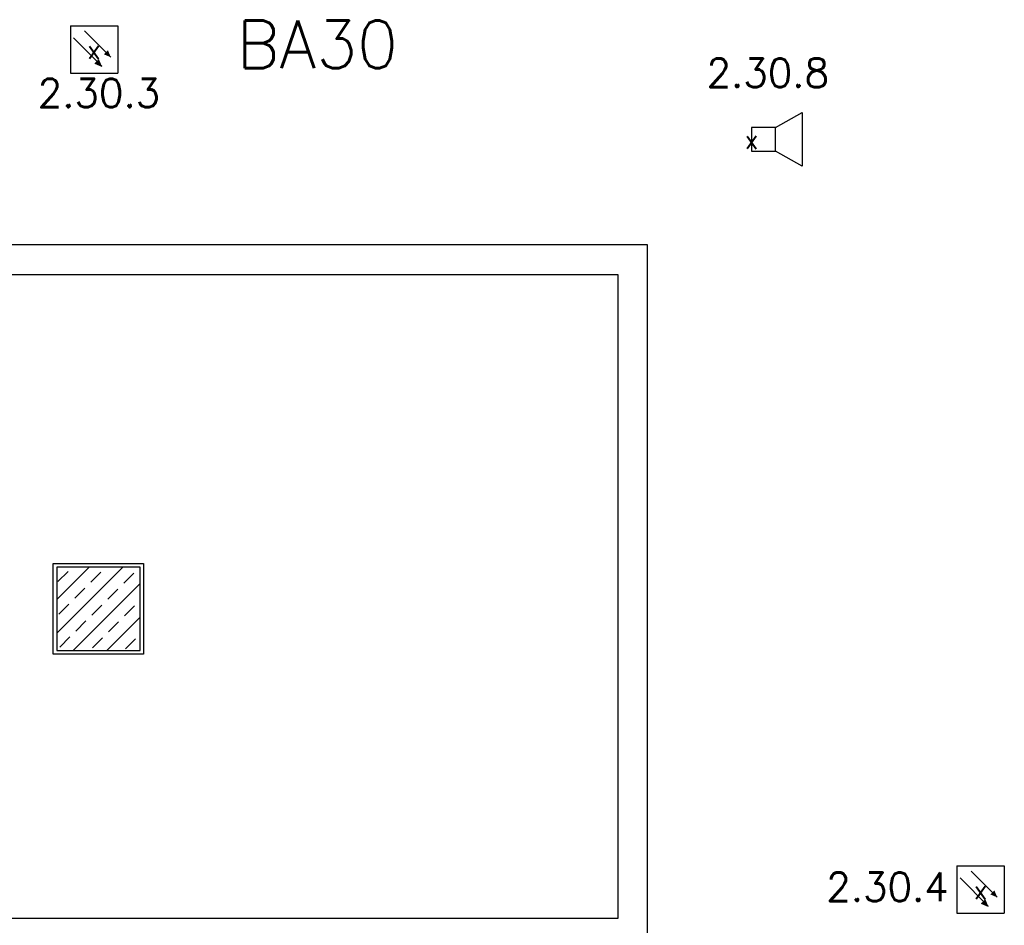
# Model space of a CAD drawing. Header units: millimetres. Extents: x -4577 to 1032787, y -66234 to 201209.
# Tile 209 of 256: x 14870 to 19003, y -12280 to -8476. Entities that reach past the tile are written whole.
import ezdxf
from ezdxf.enums import TextEntityAlignment as Align

# ---------------------------------------------------------------- set-up
doc = ezdxf.new("R2010")
doc.units = ezdxf.units.MM
doc.linetypes.add('510_5_2OG_ELT_1004$0$11-07-22_DS_2OG$0$AUSGEZOGEN', pattern=[0])
doc.linetypes.add('510_5_2OG_ELT_1004$0$VERDECKT', pattern=[9.525, 6.35, -3.175])
for name, color, linetype in [('510_5_2OG_ELT_1004$0$11-07-22_DS_2OG$0$Mieterausbau', 8, '510_5_2OG_ELT_1004$0$11-07-22_DS_2OG$0$AUSGEZOGEN'), ('510_5_2OG_ELT_1004$0$11-07-22_DS_2OG$0$Nichttragende_Bauteile', 8, '510_5_2OG_ELT_1004$0$11-07-22_DS_2OG$0$AUSGEZOGEN'), ('510_5_2OG_ELT_1004$0$11-07-22_DS_2OG$0$Tragende_Bauteile', 8, '510_5_2OG_ELT_1004$0$11-07-22_DS_2OG$0$AUSGEZOGEN'), ('510_5_2OG_ELT_1004$0$Brandabschnitt', 6, '510_5_2OG_ELT_1004$0$VERDECKT'), ('510_5_2OG_ELT_1004$0$E__FM_BRANDM', 1, 'Continuous'), ('510_5_2OG_ELT_1004$0$E__FM_SP_6W_R', 83, 'Continuous')]:
    doc.layers.add(name, color=color, linetype=linetype)
doc.layers.add('510_5_2OG_ELT_1004$0$E__SYM3DPOS', color=2, linetype='Continuous', plot=False)
doc.styles.add('510_5_2OG_ELT_1004$0$Standard', font='simplex.shx')
doc.styles.add('510_5_2OG_ELT_1004$0$TXT', font='TXT.SHX', dxfattribs={"width": 0.7})

# ---------------------------------------------------------------- blocks, each defined once
blk = doc.blocks.new('510_5_2OG_ELT_1004$0$rmelder')
at = {"linetype": 'Continuous'}
for p, q in [((-0.0996, 0.0993), (-0.0996, -0.0993)), ((-0.0996, 0.0993), (0.0996, 0.0993)), ((0.0996, 0.0993), (0.0996, -0.0993)), ((0.0027, -0.0576), (0.0322, -0.0697))]:
    blk.add_line(p, q, dxfattribs=at)
for p, q in [((-0.0863, 0.049), (0.0322, -0.0697)), ((-0.04, 0.0779), (0.0697, -0.0322)), ((-0.0996, -0.0993), (0.0996, -0.0993))]:
    blk.add_line(p, q)
for points in [[(0.0027, -0.0576), (0.02, -0.0403), (0.0322, -0.0697), (0.02, -0.0403)], [(0.0406, -0.0203), (0.0579, -0.003), (0.07, -0.0325), (0.0579, -0.003)]]:
    blk.add_solid(points)
at = {"layer": '510_5_2OG_ELT_1004$0$E__FM_BRANDM', "style": '510_5_2OG_ELT_1004$0$TXT', "flags": 1}
blk.add_attdef('EC_APPTAG', (0, 0), '', height=125, dxfattribs=at)
blk = doc.blocks.new('510_5_2OG_ELT_1004$0$I021')
for p, q in [((0.1, 0.05), (0.2125, 0.1125)), ((0.2125, 0.1125), (0.2125, -0.1125)), ((0.1, 0.05), (0, 0.05)), ((0, 0.05), (0, -0.05)), ((0.1, -0.05), (0.1, 0.05)), ((0, -0.05), (0.1, -0.05)), ((0.2125, -0.1125), (0.1, -0.05))]:
    blk.add_line(p, q)
blk = doc.blocks.new('510_5_2OG_ELT_1004')
at = {"layer": '510_5_2OG_ELT_1004$0$11-07-22_DS_2OG$0$Tragende_Bauteile', "linetype": 'Continuous'}
h = blk.add_hatch(dxfattribs=at)
h.set_pattern_fill('SCHRAFFUR_16', color=256, scale=1000, style=0, pattern_type=2)
h.set_pattern_definition([(45, (1895.8, -66891.69), (-70.71068, 70.71068), []), (45, (1860.44, -66856.34), (-70.71068, 70.71068), [60, -35])])
h.paths.add_polyline_path([(15025, -11125.6), (15375, -11125.6), (15375, -10775.6), (15025, -10775.6)], flags=0)
at = {"layer": '510_5_2OG_ELT_1004$0$11-07-22_DS_2OG$0$Mieterausbau', "linetype": '510_5_2OG_ELT_1004$0$11-07-22_DS_2OG$0$AUSGEZOGEN'}
for p, q in [((17505, -9421.1), (14110, -9421.1)), ((17505, -9546.1), (17505, -9421.1)), ((14110, -9546.1), (17380, -9546.1)), ((17380, -9546.1), (17380, -12251.5)), ((17505, -12251.5), (17505, -9546.1)), ((17380, -12251.5), (12500, -12251.5)), ((17505, -12376.5), (17505, -12251.5))]:
    blk.add_line(p, q, dxfattribs=at)
at = {"layer": '510_5_2OG_ELT_1004$0$11-07-22_DS_2OG$0$Nichttragende_Bauteile', "linetype": '510_5_2OG_ELT_1004$0$11-07-22_DS_2OG$0$AUSGEZOGEN'}
for p, q in [((15010, -10760.6), (15390, -10760.6)), ((15010, -11140.6), (15010, -10760.6)), ((15390, -10760.6), (15390, -11140.6)), ((15390, -11140.6), (15010, -11140.6))]:
    blk.add_line(p, q, dxfattribs=at)
at = {"layer": '510_5_2OG_ELT_1004$0$11-07-22_DS_2OG$0$Tragende_Bauteile', "linetype": '510_5_2OG_ELT_1004$0$11-07-22_DS_2OG$0$AUSGEZOGEN'}
for p, q in [((15375, -10775.6), (15025, -10775.6)), ((15025, -10775.6), (15025, -11125.6)), ((15375, -11125.6), (15375, -10775.6)), ((15025, -11125.6), (15375, -11125.6))]:
    blk.add_line(p, q, dxfattribs=at)
at = {"layer": '510_5_2OG_ELT_1004$0$E__FM_BRANDM', "lineweight": 25}
ref = blk.add_blockref('510_5_2OG_ELT_1004$0$rmelder', (15182.1, -8601), dxfattribs=dict(at, xscale=1000, yscale=1000, zscale=1000))
ref.add_attrib('EC_3DPOS', 'x', dxfattribs={"layer": '510_5_2OG_ELT_1004$0$E__SYM3DPOS', "height": 80, "style": '510_5_2OG_ELT_1004$0$TXT'}).set_placement((15182.1, -8601), align=Align.MIDDLE)
ref = blk.add_blockref('510_5_2OG_ELT_1004$0$rmelder', (18903.3, -12130.1), dxfattribs=dict(at, xscale=1000, yscale=1000, zscale=1000))
ref.add_attrib('EC_3DPOS', 'x', dxfattribs={"layer": '510_5_2OG_ELT_1004$0$E__SYM3DPOS', "height": 80, "style": '510_5_2OG_ELT_1004$0$TXT'}).set_placement((18903.3, -12130.1), align=Align.MIDDLE)
at = {"layer": '510_5_2OG_ELT_1004$0$E__FM_SP_6W_R', "linetype": 'Continuous', "lineweight": 25}
ref = blk.add_blockref('510_5_2OG_ELT_1004$0$I021', (17942.1, -8978.4), dxfattribs=dict(at, xscale=1000, yscale=1000, zscale=1000))
ref.add_attrib('EC_3DPOS', 'x', dxfattribs={"layer": '510_5_2OG_ELT_1004$0$E__SYM3DPOS', "linetype": 'Continuous', "lineweight": 0, "height": 80, "style": '510_5_2OG_ELT_1004$0$Standard'}).set_placement((17942.1, -8978.4), align=Align.MIDDLE)
at = {"layer": '510_5_2OG_ELT_1004$0$Brandabschnitt', "lineweight": 25, "insert": (15780.4, -8479.4), "char_height": 200, "width": 2427.901, "attachment_point": 1, "style": '510_5_2OG_ELT_1004$0$Standard'}
blk.add_mtext('BA30', dxfattribs=at)
at = {"layer": '510_5_2OG_ELT_1004$0$E__FM_BRANDM', "lineweight": 25, "char_height": 120, "width": 2427.901, "attachment_point": 1, "style": '510_5_2OG_ELT_1004$0$Standard'}
for s, insert in [('2.30.3', (14945.1, -8724)), ('2.30.4', (18255.5, -12058.5))]:
    blk.add_mtext(s, dxfattribs=dict(at, insert=insert))
at = {"layer": '510_5_2OG_ELT_1004$0$E__FM_SP_6W_R', "linetype": 'Continuous', "lineweight": 25, "insert": (17752.8, -8639.3), "char_height": 120, "width": 2427.901, "attachment_point": 1, "style": '510_5_2OG_ELT_1004$0$Standard'}
blk.add_mtext('2.30.8', dxfattribs=at)

msp = doc.modelspace()

# ---------------------------------------------------------------- block references
msp.add_blockref('510_5_2OG_ELT_1004', (0, -0.1))

doc.saveas('drawing.dxf')
